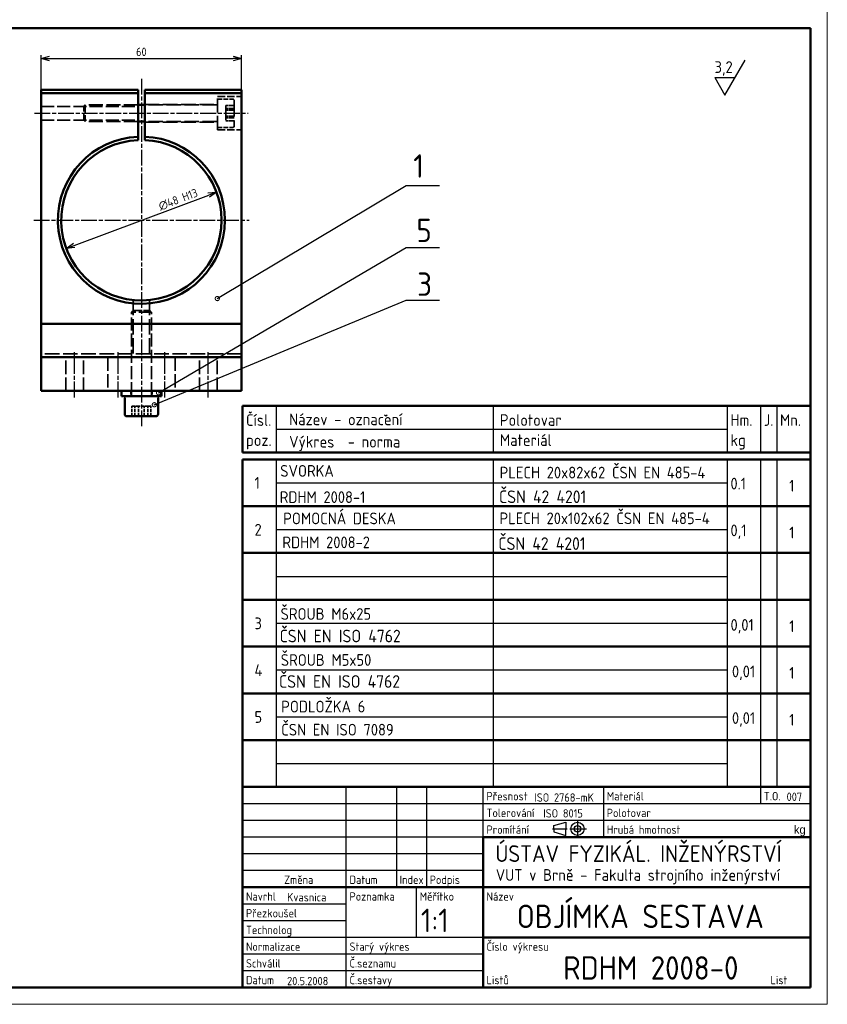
# Model space of a CAD drawing. Extents: x 324 to 1258, y -339 to 255.
# Tile 2 of 5: x 502 to 744, y -339 to -45. Entities that reach past the tile are written whole.
import ezdxf

# ---------------------------------------------------------------- set-up
doc = ezdxf.new("R2010")
doc.units = 0
doc.linetypes.add('CHAIN', pattern=[0.3543, 0.2362, -0.0295, 0.0591, -0.0295])
doc.linetypes.add('DASHED', pattern=[0.2068, 0.1655, -0.0413])
for name, color, linetype, lineweight in [('Centerline(ISO)', 1, 'CHAIN', 25), ('Dimensions(ISO)', 2, 'Continuous', 25), ('koty', 7, 'Continuous', 25), ('SILNA', 7, 'Continuous', 50), ('Skrytá (ISO)', 7, 'DASHED', 35), ('Viditelná (ISO)', 7, 'Continuous', 50), ('Visible Edges(ISO)', 7, 'Continuous', 50), ('šrafy', 100, 'Continuous', 25)]:
    doc.layers.add(name, color=color, linetype=linetype, lineweight=lineweight)
doc.styles.add('DEFAULT-ISO', font='isocp.shx')
doc.styles.add('ISO', font='iso8cs.shx', dxfattribs={"width": 0.75, "height": 3.5})
doc.styles.get("Standard").update_dxf_attribs({"font": 'ARIAL.TTF'})
doc.dimstyles.new('Copy of DEFAULT-ISO', dxfattribs={"dimtxt": 2.5, "dimasz": 2.5, "dimexe": 1, "dimexo": 0, "dimgap": 0.762, "dimtad": 1, "dimrnd": 1e-08, "dimzin": 12, "dimtxsty": 'DEFAULT-ISO', "dimblk": 'OPEN30', "dimcen": 0.09, "dimdle": 10, "dimclrd": 256, "dimclre": 256, "dimclrt": 256, "dimazin": 3, "dimtfac": 1, "dimtmove": 0, "dimatfit": 3, "dimldrblk": 'DOTSMALL', "dimfxl": 1, "dimtolj": 1, "dimtzin": 0, "dimlwd": 25, "dimlwe": -1, "dimarcsym": 0})
doc.dimstyles.new('Copy of DEFAULT-ISO$7', dxfattribs={"dimtxt": 2.5, "dimasz": 2.5, "dimexe": 1, "dimexo": 0, "dimgap": 0.762, "dimtad": 1, "dimrnd": 1e-08, "dimzin": 12, "dimtxsty": 'DEFAULT-ISO', "dimblk": 'OPEN30', "dimcen": 0.09, "dimdle": 10, "dimclrd": 256, "dimclre": 256, "dimclrt": 256, "dimazin": 3, "dimtfac": 1, "dimtmove": 0, "dimatfit": 3, "dimldrblk": 'DOTSMALL', "dimfxl": 1, "dimtolj": 1, "dimtzin": 0, "dimlwd": 25, "dimlwe": -1, "dimarcsym": 0})
doc.dimstyles.get("Standard").update_dxf_attribs({"dimtxt": 0.18, "dimasz": 0.18, "dimexe": 0.18, "dimexo": 0.0625, "dimgap": 0.09, "dimtad": 0, "dimtih": 1, "dimtoh": 1, "dimdec": 4, "dimzin": 0, "dimdsep": 46, "dimtxsty": 'Standard', "dimcen": 0.09, "dimadec": 0, "dimazin": 0, "dimtfac": 1, "dimtdec": 4, "dimtofl": 0, "dimtmove": 0, "dimatfit": 3, "dimfxl": 1, "dimtolj": 1, "dimtzin": 0, "dimarcsym": 0})

# ---------------------------------------------------------------- blocks, each defined once
blk = doc.blocks.new('PROFST00JR2SSC')
at = {"layer": 'koty'}
for p, q in [((0, 0), (6.06, 10.5)), ((-3.03, 5.25), (0, 0)), ((-3.03, 5.25), (3.03, 5.25))]:
    blk.add_line(p, q, dxfattribs=at)
at = {"flags": 9}
for tag in ['INFO', 'INFO1', 'INFO2', 'INFO3', 'INFO4', 'INFO5', 'INFO6', 'INFO7', 'INFO8', 'INFO9']:
    blk.add_attdef(tag, (0, 0), '', height=3, dxfattribs=at)
at = {"layer": 'koty', "style": 'DEFAULT-ISO'}
blk.add_text('3,2', height=3.5, dxfattribs=at).set_placement((-3.08, 6.65))
blk = doc.blocks.new('_Open30')
at = {"color": 0, "linetype": 'ByBlock', "lineweight": -2}
for p, q in [((-1, 0.27), (0, 0)), ((0, 0), (-1, -0.27)), ((0, 0), (-1, 0))]:
    blk.add_line(p, q, dxfattribs=at)
blk = doc.blocks.new('*D37')
at = {"layer": 'Defpoints', "color": 0}
for p in [(568.61, -56.28), (508.61, -65.64), (568.61, -65.64)]:
    blk.add_point(p, dxfattribs=at)
at = {"layer": 'Dimensions(ISO)', "lineweight": 25}
for p, q in [((508.61, -65.64), (508.61, -55.28)), ((568.61, -65.64), (568.61, -55.28)), ((511.11, -56.28), (566.11, -56.28))]:
    blk.add_line(p, q, dxfattribs=at)
at = {"layer": 'Dimensions(ISO)', "lineweight": 25, "xscale": 2.5, "yscale": 2.5, "zscale": 2.5, "rotation": 180}
blk.add_blockref('_Open30', (508.61, -56.28), dxfattribs=at)
at = {"layer": 'Dimensions(ISO)', "lineweight": 25, "xscale": 2.5, "yscale": 2.5, "zscale": 2.5}
blk.add_blockref('_Open30', (568.61, -56.28), dxfattribs=at)
at = {"layer": 'Dimensions(ISO)', "insert": (538.59, -54.27), "char_height": 2.5, "attachment_point": 5, "style": 'DEFAULT-ISO'}
blk.add_mtext('\\A1;60', dxfattribs=at)
blk = doc.blocks.new('_Dot')
at = {"color": 0, "linetype": 'ByBlock', "lineweight": -2}
blk.add_line((-0.5, 0), (-1, 0), dxfattribs=at)
at = {"color": 0, "linetype": 'ByBlock', "const_width": 0.5}
blk.add_lwpolyline([(-0.25, 0, 1), (0.25, 0, 1)], format="xyb", close=True, dxfattribs=at)
blk = doc.blocks.new('*D42')
at = {"layer": 'Defpoints', "color": 0, "linetype": 'Continuous'}
for p in [(561.08, -96.23), (516.13, -113.05)]:
    blk.add_point(p, dxfattribs=at)
at = {"layer": 'Dimensions(ISO)', "lineweight": 25}
blk.add_line((518.47, -112.18), (558.74, -97.11), dxfattribs=at)
at = {"layer": 'Dimensions(ISO)', "linetype": 'Continuous', "lineweight": 25, "xscale": 2.5, "yscale": 2.5, "zscale": 2.5}
for p, rotation in [((561.08, -96.23), 20.51958421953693), ((516.13, -113.05), 200.5195842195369)]:
    blk.add_blockref('_Open30', p, dxfattribs=dict(at, rotation=rotation))
at = {"layer": 'Dimensions(ISO)', "linetype": 'Continuous', "lineweight": 25, "insert": (543.42, -99.36), "char_height": 2.5, "attachment_point": 1, "rotation": 20.5196, "style": 'DEFAULT-ISO'}
blk.add_mtext('\\A1;∅48 H13', dxfattribs=at)
blk = doc.blocks.new('_DotSmall')
at = {"color": 0, "linetype": 'ByBlock', "const_width": 0.5}
blk.add_lwpolyline([(-0.0625, 0, 1), (0.0625, 0, 1)], format="xyb", close=True, dxfattribs=at)
blk = doc.blocks.new('A$C6CD7224C')
at = {"layer": 'Visible Edges(ISO)'}
for p, q in [((-170, 60), (0, 60)), ((-170, 60), (-170, 0)), ((0, 0), (0, 60)), ((0, 45), (-98, 45)), ((-98, 45), (-98, 0)), ((-98, 30), (-170, 30)), ((0, 30), (-98, 30)), ((0, 15), (-98, 15)), ((-170, 0), (0, 0))]:
    blk.add_line(p, q, dxfattribs=at)
at = {"layer": 'šrafy'}
for p, q in [((-139, 0), (-139, 60)), ((-124, 60), (-124, 30)), ((-115, 60), (-115, 30)), ((-98, 45), (-98, 60)), ((-62, 60), (-62, 45)), ((-15, 60), (-15, 55)), ((-55, 55), (-170, 55)), ((0, 55), (-55, 55)), ((-55, 50), (-170, 50)), ((-77.29, 47.5), (-72.83, 47.5)), ((-76.89, 48.45), (-73.27, 49.47)), ((-76.89, 47.5), (-76.89, 48.45)), ((-76.89, 47.5), (-76.89, 46.55)), ((-73.27, 49.47), (-73.27, 47.5)), ((-73.27, 45.53), (-73.27, 47.5)), ((-72.04, 47.5), (-67.12, 47.5)), ((-69.77, 49.82), (-69.77, 45.14)), ((0, 50), (-55, 50)), ((-98, 45), (-170, 45)), ((-76.89, 46.55), (-73.27, 45.53)), ((-98, 40), (-170, 40)), ((-98, 35), (-170, 35)), ((-118, 15), (-118, 30)), ((-139, 25), (-170, 25)), ((-139, 20), (-170, 20)), ((-98, 15), (-170, 15)), ((-98, 10), (-170, 10)), ((-98, 5), (-170, 5))]:
    blk.add_line(p, q, dxfattribs=at)
for radius in [1.97, 0.951]:
    blk.add_circle((-69.77, 47.5), radius, dxfattribs=at)
at = {"layer": 'koty', "color": 1, "style": 'DEFAULT-ISO'}
blk.add_text('VUT v Brně - Fakulta strojního inženýrství', height=3.5, dxfattribs=at).set_placement((-94.24, 31.93))
at = {"layer": 'koty', "style": 'DEFAULT-ISO', "flags": 8}
blk.add_attdef('ISO2786-MK', (-82.67, 55.6), '', height=2.5, dxfattribs=at)
at = {"layer": 'koty', "style": 'DEFAULT-ISO'}
for tag, p in [('ALMGSIO.5', (-46.14, 55.83)), ('007', (-7.19, 55.83)), ('ISO8015', (-80.02, 50.86)), ('%%C65X440', (-44.16, 50.86)), ('ČSN425510', (-23.7, 50.86)), ('SHÁNĚL', (-156.7, 25.78)), ('SHÁNĚL', (-156.7, 5.9)), ('4-S42-13/02', (-122.1, 5.85)), ('7.12.2003', (-156.7, 0.71)), ('4-S42-13/02', (-122.02, 0.94))]:
    blk.add_attdef(tag, p, '', height=2.5, dxfattribs=at)
at = {"layer": 'Visible Edges(ISO)', "style": 'DEFAULT-ISO'}
blk.add_text('ÚSTAV FYZIKÁL. INŽENÝRSTVÍ', height=5, dxfattribs=at).set_placement((-94.34, 37.57))
for tag, p in [('1:1', (-116.65, 16.61)), ("ČOČKA_F'=118,455", (-87.97, 17.81)), ('1-S42-13/13', (-74.05, 2.38))]:
    blk.add_attdef(tag, p, '', height=7, dxfattribs=at)
at = {"layer": 'šrafy'}
for s, style, p in [('Přesnost', 'DEFAULT-ISO', (-97, 56)), ('Materiál', 'DEFAULT-ISO', (-61, 56)), ('T.O.', 'DEFAULT-ISO', (-14, 56)), ('Tolerování', 'DEFAULT-ISO', (-97, 51)), ('Polotovar', 'DEFAULT-ISO', (-61, 51)), ('Promítání', 'DEFAULT-ISO', (-97, 46)), ('Hrubá hmotnost', 'DEFAULT-ISO', (-61, 46)), ('kg', 'ISO', (-5, 46)), (' Změna', 'DEFAULT-ISO', (-159, 31)), ('Datum', 'DEFAULT-ISO', (-138, 31)), ('Index', 'DEFAULT-ISO', (-123, 31)), ('Podpis', 'DEFAULT-ISO', (-114, 31)), ('Navrhl', 'DEFAULT-ISO', (-169, 26)), ('Poznamka', 'DEFAULT-ISO', (-138, 26)), ('Měřítko', 'DEFAULT-ISO', (-117, 26)), ('Název', 'DEFAULT-ISO', (-97, 26)), ('Přezkoušel', 'DEFAULT-ISO', (-169, 21)), ('Technolog', 'DEFAULT-ISO', (-169, 16)), ('Normalizace', 'DEFAULT-ISO', (-169, 11)), ('Starý výkres', 'DEFAULT-ISO', (-138, 11)), ('Číslo výkresu', 'DEFAULT-ISO', (-97, 11)), ('Schválil', 'DEFAULT-ISO', (-169, 6)), ('Č.seznamu', 'DEFAULT-ISO', (-138, 6)), ('Datum', 'DEFAULT-ISO', (-169, 1)), ('Č.sestavy', 'DEFAULT-ISO', (-138, 1)), ('Listů', 'DEFAULT-ISO', (-97, 1)), ('List', 'DEFAULT-ISO', (-12, 1))]:
    blk.add_text(s, height=2.5, dxfattribs=dict(at, style=style)).set_placement(p)

msp = doc.modelspace()

# ---------------------------------------------------------------- linework, layer by layer
at = {"color": 7, "lineweight": 20, "ltscale": 0.2}
for p, q in [((743.91038249, -339.15718651), (743.91038249, -42.15718651)), ((323.91038249, -339.15718651), (533.91038249, -339.15718651)), ((533.91038249, -339.15718651), (743.91038249, -339.15718651))]:
    msp.add_line(p, q, dxfattribs=at)
at = {"layer": 'Centerline(ISO)', "ltscale": 20}
for p, q in [((538.60745823, -62.336336), (538.60745823, -166.68460782)), ((506.37038982, -104.64143798), (570.81141791, -104.64143798))]:
    msp.add_line(p, q, dxfattribs=at)
at = {"layer": 'Centerline(ISO)', "linetype": 'CHAIN', "ltscale": 20}
for p, q in [((506.60745823, -72.64143798), (570.60745823, -72.64143798)), ((518.60745823, -157.64143798), (518.60745823, -143.64143798)), ((531.60745823, -157.64143798), (531.60745823, -143.64143798)), ((545.60745823, -157.64143798), (545.60745823, -143.64143798)), ((558.60745823, -157.64143798), (558.60745823, -143.64143798))]:
    msp.add_line(p, q, dxfattribs=at)
at = {"layer": 'Dimensions(ISO)'}
for p, q in [((570.86325014, -161.90570397), (571.21680353, -162.25925736)), ((571.21680353, -162.25925736), (571.57035692, -161.90570397)), ((578.91038249, -160.15718651), (578.91038249, -174.15718651)), ((643.91038249, -160.15718651), (643.91038249, -174.15718651)), ((713.91038249, -160.15718651), (713.91038249, -167.15718651)), ((723.91038249, -160.15718651), (723.91038249, -174.15718651)), ((728.91038249, -174.15718651), (728.91038249, -160.15718651)), ((611.41657453, -162.81074167), (611.77012792, -163.16429506)), ((611.77012792, -163.16429506), (612.12368131, -162.81074167)), ((578.91038249, -167.15718651), (713.91038249, -167.15718651)), ((713.91038249, -167.15718651), (713.91038249, -174.15718651)), ((578.91038249, -176.15718651), (578.91038249, -274.15718651)), ((643.91038249, -176.15718651), (643.91038249, -274.15718651)), ((713.91038249, -176.15718651), (713.91038249, -274.15718651)), ((723.91038249, -176.15718651), (723.91038249, -274.15718651)), ((728.91038249, -274.15718651), (728.91038249, -176.15718651)), ((578.91038249, -183.15718651), (713.91038249, -183.15718651)), ((578.91038249, -197.15718651), (713.91038249, -197.15718651)), ((578.91038249, -211.15718651), (713.91038249, -211.15718651)), ((578.91038249, -225.15718651), (713.91038249, -225.15718651)), ((578.91038249, -239.15718651), (713.91038249, -239.15718651)), ((578.91038249, -253.15718651), (713.91038249, -253.15718651)), ((578.91038249, -267.15718651), (713.91038249, -267.15718651))]:
    msp.add_line(p, q, dxfattribs=at)
at = {"layer": 'SILNA'}
for p, q in [((738.91038249, -160.15718651), (568.91038249, -160.15718651)), ((568.91038249, -174.15718651), (568.91038249, -160.15718651)), ((738.91038249, -160.15718651), (738.91038249, -174.15718651)), ((738.91038249, -174.15718651), (568.91038249, -174.15718651)), ((568.91038249, -176.15718651), (738.91038249, -176.15718651)), ((568.91038249, -190.15718651), (568.91038249, -176.15718651)), ((568.91038249, -190.15718651), (738.91038249, -190.15718651)), ((568.91038249, -204.15718651), (568.91038249, -190.15718651)), ((568.91038249, -204.15718651), (738.91038249, -204.15718651)), ((568.91038249, -218.15718651), (568.91038249, -204.15718651)), ((568.91038249, -218.15718651), (738.91038249, -218.15718651)), ((568.91038249, -232.15718651), (568.91038249, -218.15718651)), ((568.91038249, -232.15718651), (738.91038249, -232.15718651)), ((568.91038249, -246.15718651), (568.91038249, -232.15718651)), ((568.91038249, -246.15718651), (738.91038249, -246.15718651)), ((568.91038249, -260.15718651), (568.91038249, -246.15718651)), ((568.91038249, -260.15718651), (738.91038249, -260.15718651)), ((568.91038249, -274.15718651), (568.91038249, -260.15718651)), ((568.91038249, -274.15718651), (738.91038249, -274.15718651))]:
    msp.add_line(p, q, dxfattribs=at)
at = {"layer": 'Skrytá (ISO)', "ltscale": 25.31909}
for p, q in [((561.40745823, -77.64143798), (561.40745823, -67.64143798)), ((543.60745823, -157.24143798), (533.60745823, -157.24143798))]:
    msp.add_line(p, q, dxfattribs=at)
at = {"layer": 'Skrytá (ISO)', "ltscale": 13.707084}
for p, q in [((561.40745823, -67.64143798), (568.60745823, -67.64143798)), ((561.40745823, -77.64143798), (568.60745823, -77.64143798))]:
    msp.add_line(p, q, dxfattribs=at)
at = {"layer": 'Skrytá (ISO)', "ltscale": 23.372019}
for p, q in [((508.60745823, -70.57443798), (537.60745823, -70.57443798)), ((508.60745823, -74.70843798), (537.60745823, -74.70843798))]:
    msp.add_line(p, q, dxfattribs=at)
at = {"layer": 'Skrytá (ISO)', "ltscale": 1.076838}
for p, q in [((521.40745823, -70.54143798), (521.80745823, -70.14143798)), ((521.40745823, -74.74143798), (521.80745823, -75.14143798))]:
    msp.add_line(p, q, dxfattribs=at)
at = {"layer": 'Skrytá (ISO)', "ltscale": 12.559763}
msp.add_line((521.40745823, -74.74143798), (521.40745823, -70.54143798), dxfattribs=at)
at = {"layer": 'Skrytá (ISO)', "ltscale": 14.952118}
for p, q in [((521.80745823, -70.14143798), (521.80745823, -75.14143798)), ((536.10745823, -131.64143798), (541.10745823, -131.64143798))]:
    msp.add_line(p, q, dxfattribs=at)
at = {"layer": 'Skrytá (ISO)', "ltscale": 25.46744}
for p, q in [((537.60745823, -70.14143798), (521.80745823, -70.14143798)), ((537.60745823, -75.14143798), (521.80745823, -75.14143798))]:
    msp.add_line(p, q, dxfattribs=at)
at = {"layer": 'Skrytá (ISO)', "ltscale": 26.353966}
for p, q in [((539.60745823, -69.99143798), (561.40745823, -69.99143798)), ((539.60745823, -75.29143798), (561.40745823, -75.29143798))]:
    msp.add_line(p, q, dxfattribs=at)
at = {"layer": 'Skrytá (ISO)', "ltscale": 26.112186}
for p, q in [((561.20745823, -70.14143798), (539.60745823, -70.14143798)), ((561.20745823, -75.14143798), (539.60745823, -75.14143798))]:
    msp.add_line(p, q, dxfattribs=at)
at = {"layer": 'Skrytá (ISO)', "ltscale": 8.56689}
for p, q in [((561.40745823, -68.39143798), (565.90745823, -68.39143798)), ((561.40745823, -76.89143798), (565.90745823, -76.89143798))]:
    msp.add_line(p, q, dxfattribs=at)
at = {"layer": 'Skrytá (ISO)', "ltscale": 4.759339}
for p, q in [((566.40745823, -70.34918331), (563.90745823, -70.34918331)), ((566.40745823, -71.25204863), (563.90745823, -71.25204863)), ((566.40745823, -71.73857266), (563.90745823, -71.73857266)), ((566.40745823, -73.54430329), (563.90745823, -73.54430329)), ((566.40745823, -74.03082733), (563.90745823, -74.03082733)), ((566.40745823, -74.93369264), (563.90745823, -74.93369264))]:
    msp.add_line(p, q, dxfattribs=at)
at = {"layer": 'Skrytá (ISO)', "ltscale": 4.396482}
for p, q in [((563.90745823, -70.34918331), (563.90745823, -71.73857266)), ((563.90745823, -71.73857266), (563.90745823, -74.03082733)), ((563.90745823, -74.03082733), (563.90745823, -74.93369264))]:
    msp.add_line(p, q, dxfattribs=at)
at = {"layer": 'Skrytá (ISO)', "ltscale": 28.483976}
msp.add_line((566.40745823, -68.89143798), (566.40745823, -76.39143798), dxfattribs=at)
at = {"layer": 'Skrytá (ISO)', "ltscale": 27.605179}
for p, q in [((536.14895823, -128.5151846), (536.14895823, -145.64143798)), ((541.06595823, -128.5151846), (541.06595823, -145.64143798))]:
    msp.add_line(p, q, dxfattribs=at)
at = {"layer": 'Skrytá (ISO)', "ltscale": 1.346073}
for p, q in [((536.10745823, -131.64143798), (535.60745823, -132.14143798)), ((541.10745823, -131.64143798), (541.60745823, -132.14143798))]:
    msp.add_line(p, q, dxfattribs=at)
at = {"layer": 'Skrytá (ISO)', "ltscale": 22.78718}
msp.add_line((541.60745823, -132.14143798), (535.60745823, -132.14143798), dxfattribs=at)
at = {"layer": 'Skrytá (ISO)', "ltscale": 23.452612}
for p, q in [((535.60745823, -156.99143798), (535.60745823, -132.14143798)), ((541.60745823, -156.99143798), (541.60745823, -132.14143798))]:
    msp.add_line(p, q, dxfattribs=at)
at = {"layer": 'Skrytá (ISO)', "ltscale": 26.375946}
msp.add_line((568.60745823, -144.64143798), (508.60745823, -144.64143798), dxfattribs=at)
at = {"layer": 'Skrytá (ISO)', "ltscale": 24.17795}
for p, q in [((515.95745823, -155.64143798), (515.95745823, -145.64143798)), ((521.25745823, -155.64143798), (521.25745823, -145.64143798)), ((528.50745823, -145.64143798), (528.50745823, -155.64143798)), ((548.70745823, -145.64143798), (548.70745823, -155.64143798)), ((555.95745823, -155.64143798), (555.95745823, -145.64143798)), ((561.25745823, -155.64143798), (561.25745823, -145.64143798))]:
    msp.add_line(p, q, dxfattribs=at)
at = {"layer": 'Skrytá (ISO)', "ltscale": 3.045941}
for p, q in [((535.40745823, -157.24143798), (535.40745823, -155.64143798)), ((541.80745823, -157.24143798), (541.80745823, -155.64143798))]:
    msp.add_line(p, q, dxfattribs=at)
at = {"layer": 'Skrytá (ISO)', "ltscale": 1.142165}
for p, q in [((533.60745823, -157.24143798), (533.60745823, -157.84143798)), ((543.60745823, -157.24143798), (543.60745823, -157.84143798))]:
    msp.add_line(p, q, dxfattribs=at)
at = {"layer": 'Skrytá (ISO)', "ltscale": 5.495626}
for p, q in [((537.73805331, -160.24143798), (535.78883016, -160.24143798)), ((540.55668138, -160.24143798), (537.73805331, -160.24143798)), ((541.42608631, -160.24143798), (540.55668138, -160.24143798))]:
    msp.add_line(p, q, dxfattribs=at)
at = {"layer": 'Skrytá (ISO)', "ltscale": 5.711227}
for p, q in [((535.78883016, -163.24143798), (535.78883016, -160.24143798)), ((536.65823509, -163.24143798), (536.65823509, -160.24143798)), ((537.73805331, -163.24143798), (537.73805331, -160.24143798)), ((539.47686316, -163.24143798), (539.47686316, -160.24143798)), ((540.55668138, -163.24143798), (540.55668138, -160.24143798)), ((541.42608631, -163.24143798), (541.42608631, -160.24143798))]:
    msp.add_line(p, q, dxfattribs=at)
at = {"layer": 'Skrytá (ISO)', "ltscale": 0.597989}
for centre, start, end in [((561.20745823, -69.94143798), 270, 0), ((561.20745823, -75.34143798), 0, 90)]:
    msp.add_arc(centre, 0.2, start, end, dxfattribs=at)
at = {"layer": 'Skrytá (ISO)', "ltscale": 1.495122}
for centre, start, end in [((565.90745823, -68.89143798), 0, 90), ((565.90745823, -76.39143798), 270, 0)]:
    msp.add_arc(centre, 0.5, start, end, dxfattribs=at)
at = {"layer": 'Skrytá (ISO)', "ltscale": 0.747511}
for centre, start, end in [((535.35745823, -156.99143798), 270, 0), ((541.85745823, -156.99143798), 180, 270)]:
    msp.add_arc(centre, 0.25, start, end, dxfattribs=at)
at = {"layer": 'Viditelná (ISO)', "ltscale": 0.2}
for p, q in [((738.91038249, -47.15718651), (328.91038249, -47.15718651)), ((738.91038249, -334.15718651), (738.91038249, -47.15718651)), ((328.91038249, -334.15718651), (738.91038249, -334.15718651))]:
    msp.add_line(p, q, dxfattribs=at)
at = {"layer": 'Viditelná (ISO)'}
for p, q in [((508.60745823, -65.64143798), (508.60745823, -66.64143798)), ((537.60745823, -65.64143798), (508.60745823, -65.64143798)), ((508.60745823, -66.64143798), (537.60745823, -66.64143798)), ((508.60745823, -135.64143798), (508.60745823, -66.64143798)), ((537.60745823, -66.64143798), (537.60745823, -65.64143798)), ((537.60745823, -79.66144598), (537.60745823, -66.64143798)), ((568.60745823, -65.64143798), (539.60745823, -65.64143798)), ((539.60745823, -65.64143798), (539.60745823, -66.64143798)), ((539.60745823, -66.64143798), (568.60745823, -66.64143798)), ((539.60745823, -66.64143798), (539.60745823, -79.66144598)), ((568.60745823, -66.64143798), (568.60745823, -65.64143798)), ((568.60745823, -66.64143798), (568.60745823, -135.64143798)), ((539.60745823, -70.14143798), (537.60745823, -70.14143798)), ((539.60745823, -75.14143798), (537.60745823, -75.14143798)), ((537.60745809, -80.66228169), (537.60745809, -79.66144818)), ((539.60745857, -79.66144818), (539.60745857, -80.66228169)), ((508.60745823, -135.64143798), (568.60745823, -135.64143798)), ((508.60745823, -145.64143798), (508.60745823, -135.64143798)), ((568.60745823, -135.64143798), (568.60745823, -145.64143798)), ((568.60745823, -145.64143798), (508.60745823, -145.64143798)), ((508.60745823, -155.64143798), (508.60745823, -145.64143798)), ((568.60745823, -155.64143798), (568.60745823, -145.64143798)), ((568.60745823, -155.64143798), (508.60745823, -155.64143798)), ((532.60745823, -155.64143798), (532.60745823, -157.24143798)), ((544.60745823, -155.64143798), (544.60745823, -157.24143798)), ((544.60745823, -157.24143798), (532.60745823, -157.24143798)), ((533.60745823, -157.84143798), (533.60745823, -162.64143798)), ((543.60745823, -157.84143798), (543.60745823, -162.64143798)), ((543.00745823, -163.24143798), (534.20745823, -163.24143798)), ((738.91038249, -176.15718651), (738.91038249, -274.15718651))]:
    msp.add_line(p, q, dxfattribs=at)
for centre, radius, start, end in [((538.60745823, -104.64143798), 25, 92.292442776, 0), ((538.60745823, -104.64143798), 24, 92.3880154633, 0), ((538.60745823, -104.64143798), 25, 0, 87.707557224), ((538.60745823, -104.64143798), 24, 0, 87.6119845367), ((534.20745823, -162.64143798), 0.6, 180, 270), ((543.00745823, -162.64143798), 0.6, 270, 0)]:
    msp.add_arc(centre, radius, start, end, dxfattribs=at)

# ---------------------------------------------------------------- block references
at = {"layer": 'Viditelná (ISO)', "xscale": 1.000439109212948, "yscale": 1.000439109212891, "zscale": 1.00043910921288}
msp.add_blockref('PROFST00JR2SSC', (713.24275675, -67.24023529), dxfattribs=at)
at = {"layer": 'Viditelná (ISO)'}
ref = msp.add_blockref('A$C6CD7224C', (738.91038249, -334.15718651), dxfattribs=at)
ref.add_attrib('007', '007', (731.7187087, -278.32734448), dxfattribs={"layer": 'koty', "height": 2.5, "style": 'DEFAULT-ISO'})
ref.add_attrib('ISO2786-MK', 'ISO 2768-mK', (656.23541955, -278.55734448), dxfattribs={"layer": 'koty', "height": 2.5, "style": 'DEFAULT-ISO', "flags": 8})
ref.add_attrib('ISO8015', 'ISO 8015', (658.89196793, -283.29734448), dxfattribs={"layer": 'koty', "height": 2.5, "style": 'DEFAULT-ISO'})
ref.add_attrib("ČOČKA_F'=118,455", 'OBJÍMKA SESTAVA', (650.94233565, -316.35049029), dxfattribs={"layer": '0', "height": 7, "style": 'DEFAULT-ISO'})
ref.add_attrib('1:1', '1:1', (622.26413325, -317.54363572), dxfattribs={"layer": '0', "height": 7, "style": 'DEFAULT-ISO'})
ref.add_attrib('SHÁNĚL', 'Kvasnica', (582.21240749, -308.37734448), dxfattribs={"layer": 'koty', "height": 2.5, "style": 'DEFAULT-ISO'})
ref.add_attrib('7.12.2003', '20.5.2008', (582.21240749, -333.44734448), dxfattribs={"layer": 'koty', "height": 2.5, "style": 'DEFAULT-ISO'})
ref.add_attrib('1-S42-13/13', 'RDHM 2008-0', (664.86352226, -331.77509114), dxfattribs={"layer": '0', "height": 7, "style": 'DEFAULT-ISO'})

# ---------------------------------------------------------------- texts
at = {"layer": 'Dimensions(ISO)', "style": 'DEFAULT-ISO'}
for s, height, p in [('Název - oznacení', 3.5, (582.82406918, -165.9591001)), ('Císl.', 3.5, (569.91038249, -166.15718651)), ('Polotovar', 3.5, (645.91038249, -166.15718651)), ('Hm.', 3.5, (714.91038249, -166.15718651)), ('J. Mn.', 3.5, (724.91038249, -166.15718651)), ('poz.', 3.5, (569.91038249, -172.15718651)), ('Výkres  - norma', 3.5, (582.82406918, -172.64336945)), ('Materiál', 3.5, (645.91038249, -172.15718651)), ('kg', 3.5, (714.91038249, -172.15718651)), ('SVORKA', 3.5, (580.15205843, -181.35932902)), ('PLECH 20x82x62 ČSN EN 485-4', 3.5, (645.83624159, -181.8607777)), ('1', 3.5, (572.46091581, -184.96778191)), ('0.1', 3.5, (714.91038249, -185.15718651)), ('1', 3.5, (732.49100243, -185.80190081)), ('ČSN 42 4201', 3.7749172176, (645.63606494, -189.23448014)), ('RDHM 2008-1', 3.5, (579.99503967, -189.21658695)), ('POMOCNÁ DESKA', 3.5, (581.06061173, -195.5863049)), ('PLECH 20x102x62 ČSN EN 485-4', 3.5, (645.78542049, -195.54878146)), ('2', 3.5, (572.46091581, -198.96778191)), ('0,1', 3.5, (714.91038249, -199.15718651)), ('1', 3.5, (732.49100243, -199.80190081)), ('RDHM 2008-2', 3.5, (580.79558056, -202.73725629)), ('ČSN 42 4201', 3.7749172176, (645.43651825, -203.25032488)), ('ŠROUB M6x25', 3.5, (580.26007084, -224.15718651)), ('3', 3.5, (572.46091581, -226.96778191)), ('ČSN EN ISO 4762', 3.7749172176, (579.98155866, -230.89000286)), ('0,01', 3.5, (714.93542904, -227.42492054)), ('1', 3.5, (732.49100243, -227.80190081)), ('ŠROUB M5x50', 3.5, (580.31085697, -237.92102746)), ('4', 3.5, (572.46091581, -240.96778191)), ('0,01', 3.5, (715.35839361, -241.35830133)), ('1', 3.5, (732.49100243, -241.80190081)), ('ČSN EN ISO 4762', 3.7749172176, (579.78381518, -244.48748916)), ('PODLOŽKA 6', 3.5, (580.45833412, -251.85088977)), ('5', 3.5, (572.46091581, -254.96778191)), ('0,01', 3.5, (715.35839361, -255.29168211)), ('1', 3.5, (732.49100243, -255.80190081)), ('ČSN EN ISO 7089', 3.5, (580.45833412, -258.7697793))]:
    msp.add_text(s, height=height, dxfattribs=at).set_placement(p)
at = {"layer": 'SILNA', "style": 'DEFAULT-ISO'}
for s, p in [('1', (619.99783947, -91.91607436)), ('5', (620.92847282, -111.1727714)), ('3', (621.14744651, -127.26372169))]:
    msp.add_text(s, height=7, dxfattribs=at).set_placement(p)

# ---------------------------------------------------------------- dimensions: what is measured, and where the dimension line sits
at = {"layer": 'Dimensions(ISO)'}
dim = msp.add_linear_dim(base=(568.60745823, -56.28179734), p1=(508.60745823, -65.64143798), p2=(568.60745823, -65.64143798), dimstyle='Standard', override={"dimtxt": 2.5, "dimasz": 2.5, "dimexe": 1, "dimexo": 0, "dimgap": 0.762, "dimtad": 1, "dimtih": 0, "dimtoh": 0, "dimdec": 2, "dimrnd": 1e-08, "dimzin": 12, "dimdsep": 44, "dimtxsty": 'DEFAULT-ISO', "dimblk": 'Open30', "dimdle": 10, "dimclrd": 256, "dimclre": 256, "dimclrt": 256, "dimadec": 2, "dimazin": 3, "dimtdec": 2, "dimtofl": 1, "dimldrblk": 'Dot', "dimlwd": 25, "dimlwe": 25}, dxfattribs=at)
dim.commit()
dim.dimension.update_dxf_attribs({"geometry": '*D37', "text_midpoint": (538.58755692, -56.28179734), "dimtype": 160})
at = {"layer": 'Dimensions(ISO)', "linetype": 'Continuous', "lineweight": 25}
dim = msp.add_diameter_dim_2p(p1=(516.130199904, -113.054098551), p2=(561.084716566, -96.228777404), text='<> H13', dimstyle='Copy of DEFAULT-ISO', override={"dimdec": 7, "dimtp": 0, "dimtm": 0, "dimtdec": 7, "dimatfit": 2}, dxfattribs=at)
dim.commit()
dim.dimension.update_dxf_attribs({"geometry": '*D42', "text_midpoint": (549.88492405, -100.42057213), "dimtype": 163})

# ---------------------------------------------------------------- leaders
at = {"layer": 'Dimensions(ISO)'}
for points in [[(561.31709249, -128.06940422), (617.82044512, -94.24186101), (627.82044512, -94.24186101)], [(543.73899527, -156.26214304), (617.82044512, -112.79098481), (627.82044512, -112.79098481)], [(542.47207545, -159.82985074), (617.82044512, -128.52252296), (627.82044512, -128.52252296)]]:
    msp.add_leader(points, dimstyle='Copy of DEFAULT-ISO$7', override={"dimgap": 0.762, "dimtad": 0}, dxfattribs=at)

doc.saveas('drawing.dxf')
